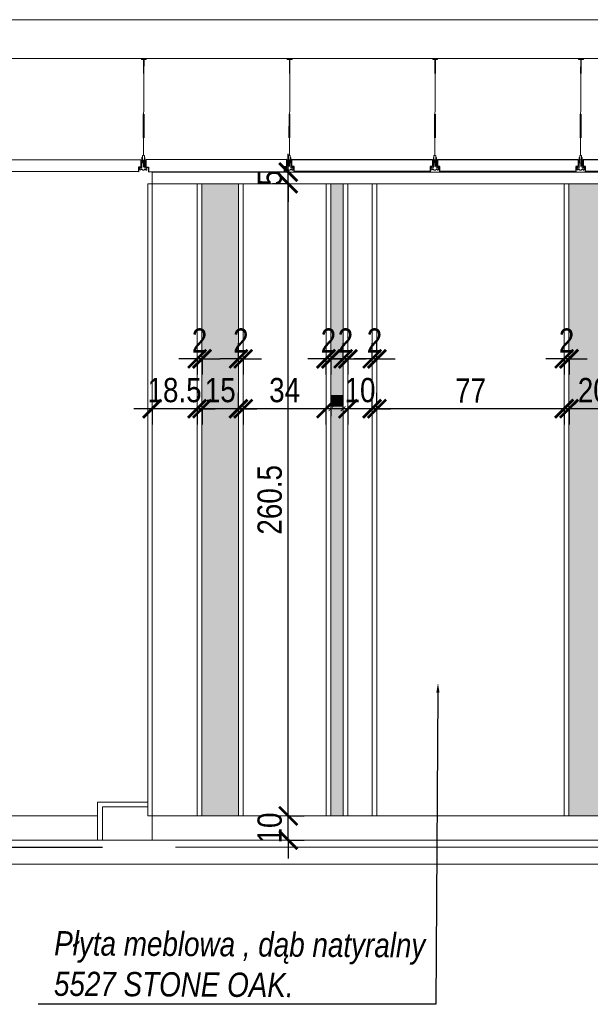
# Model space of a CAD drawing. Header units: millimetres. Extents: x -9038497 to 54128, y -10570064 to 59476.
# Tile 75 of 135: x 44072 to 44307, y 20262 to 20667. Entities that reach past the tile are written whole.
import ezdxf
from ezdxf import colors
from ezdxf.entities.mleader import LeaderData, LeaderLine
from ezdxf.math import Vec2, Vec3

# ---------------------------------------------------------------- set-up
doc = ezdxf.new("R2010")
doc.units = ezdxf.units.MM
doc.header["$LTSCALE"] = 0.8
doc.header["$PDMODE"] = 2
for name, color, linetype, lineweight in [('0 proj_symbole elektryczne', 150, 'Continuous', 25), ('0 proj_widok widok widok', 7, 'Continuous', 0), ('SCIANY', 1, 'Continuous', 30), ('wieszaki suf.p.', 253, 'Continuous', 5)]:
    doc.layers.add(name, color=color, linetype=linetype, lineweight=lineweight)
doc.layers.add('strop podw.', color=3, linetype='Continuous')
doc.styles.get("Standard").update_dxf_attribs({"font": 'g12f13.shx', "width": 0.8, "height": 10})
doc.styles.add('WYMIAR-20', font='ARIALN.TTF', dxfattribs={"height": 4})
doc.styles.add('WYMIAR-50', font='ARIALN.TTF', dxfattribs={"height": 10})
doc.dimstyles.new('SKALA-20', dxfattribs={"dimscale": 2, "dimtxt": 2, "dimasz": 1, "dimexe": 1.5, "dimexo": 1.5, "dimgap": 0.6, "dimtad": 1, "dimdec": 1, "dimrnd": 0.5, "dimdsep": 46, "dimtxsty": 'WYMIAR-20', "dimblk": 'ARCHTICK', "dimcen": 1.2, "dimdle": 1.5, "dimclrd": 256, "dimclre": 256, "dimclrt": 256, "dimadec": 0, "dimazin": 0, "dimtfac": 0.5, "dimtdec": 1, "dimtix": 1, "dimtmove": 2, "dimatfit": 3, "dimfxl": 2, "dimfxlon": 1, "dimtolj": 1, "dimarcsym": 0})
doc.dimstyles.new('SKALA-50', dxfattribs={"dimscale": 5, "dimtxt": 10, "dimasz": 1.5, "dimexe": 1.3, "dimexo": 1.3, "dimgap": 0.5, "dimtad": 1, "dimdec": 1, "dimrnd": 0.5, "dimdsep": 46, "dimtxsty": 'WYMIAR-50', "dimblk": 'ARCHTICK', "dimcen": 1.5, "dimdle": 1.3, "dimadec": 0, "dimazin": 0, "dimtfac": 1, "dimtdec": 1, "dimtix": 1, "dimtmove": 2, "dimatfit": 3, "dimfxl": 2, "dimfxlon": 1, "dimtolj": 1, "dimarcsym": 0})

# ---------------------------------------------------------------- blocks, each defined once
blk = doc.blocks.new('A$C604A1FD6')
at = {"color": 0, "ltscale": 60}
for p, q in [((0, 5), (0, 2)), ((1, 5), (1, 2)), ((60, 5), (60, 2))]:
    blk.add_line(p, q, dxfattribs=at)
blk.add_lwpolyline([(58, 2), (58, 0), (2, 0), (2, 2), (1, 2), (1, 5), (59, 5), (59, 2)], close=True, dxfattribs=at)
blk = doc.blocks.new('G$CDA4F7F8F')
at = {"layer": 'wieszaki suf.p.'}
for p, q in [((1.46, 6.08), (1.46, 41.58)), ((1.47, 14.07), (1.46, 6.08))]:
    blk.add_line(p, q, dxfattribs=at)
at = {"layer": 'wieszaki suf.p.', "linetype": 'Continuous'}
for p, q in [((1.26, 13.27), (1.26, 22.99)), ((1.66, 13.27), (1.66, 22.99))]:
    blk.add_line(p, q, dxfattribs=at)
at = {"layer": 'wieszaki suf.p.'}
blk.add_lwpolyline([(1.56, 39.72), (1.36, 39.72), (1.36, 45.52), (0.46, 45.52), (0.46, 45.72), (2.46, 45.72), (2.46, 45.52), (1.56, 45.52)], close=True, dxfattribs=at)
for points in [[(0.86, 5.16), (1.09, 5.16), (1.09, 2.91, 0.309747), (1.84, 2.91), (1.84, 5.16), (2.07, 5.16), (2.07, 1.37, 0.050199), (2.1, 0.88, 0.462729), (2.41, 0.81), (2.76, 1.11, -0.591447), (2.92, 1.04), (2.92, 0.14, -0.336476), (2.79, 0), (2.51, 0), (2.51, 0.2), (1.85, 0.2), (1.85, 0), (1.08, 0), (1.08, 0.2), (0.42, 0.2), (0.42, 0), (0.14, 0, -0.336476), (0, 0.14), (0, 1.04, -0.591447), (0.17, 1.11), (0.52, 0.81, 0.462729), (0.82, 0.88, 0.050199), (0.86, 1.37)], [(1.09, 5.16), (1.09, 5.91, -0.440677), (1.84, 5.91), (1.84, 2.91, -0.309747), (1.09, 2.91)]]:
    blk.add_lwpolyline(points, format="xyb", close=True, dxfattribs=at)
blk = doc.blocks.new('_ArchTick')
at = {"color": 0, "linetype": 'ByBlock', "const_width": 0.15}
blk.add_lwpolyline([(-0.5, -0.5), (0.5, 0.5)], dxfattribs=at)
blk = doc.blocks.new('*D2385')
at = {"layer": '0 proj_widok widok widok', "color": 0, "lineweight": -2, "ltscale": 0.8, "transparency": 16777216}
for p, q in [((44182.62, 20339.15), (44182.62, 20346.65)), ((44182.62, 20339.15), (44189.12, 20339.15)), ((44182.62, 20329.16), (44182.62, 20339.15)), ((44182.62, 20329.16), (44189.12, 20329.16)), ((44182.62, 20329.16), (44182.62, 20321.66))]:
    blk.add_line(p, q, dxfattribs=at)
at = {"layer": 'Defpoints', "color": 0, "lineweight": 0, "ltscale": 0.8, "transparency": 16777216}
for p in [(44182.38, 20339.15), (44182.62, 20339.15), (44182.38, 20329.16)]:
    blk.add_point(p, dxfattribs=at)
at = {"layer": '0 proj_widok widok widok', "color": 0, "lineweight": -2, "ltscale": 0.8, "transparency": 16777216, "xscale": 7.5, "yscale": 7.5, "zscale": 7.5}
for p, rotation in [((44182.62, 20339.15), 270), ((44182.62, 20329.16), 90)]:
    blk.add_blockref('_ArchTick', p, dxfattribs=dict(at, rotation=rotation))
at = {"layer": '0 proj_widok widok widok', "color": 0, "lineweight": 0, "ltscale": 0.8, "transparency": 16777216, "insert": (44175.02, 20334.16), "char_height": 10, "attachment_point": 5, "rotation": 90, "style": 'WYMIAR-50'}
blk.add_mtext('\\A1;10', dxfattribs=at)
blk = doc.blocks.new('*D2386')
at = {"layer": '0 proj_widok widok widok', "color": 0, "lineweight": -2, "ltscale": 0.8, "transparency": 16777216}
for p, q in [((44182.62, 20332.65), (44182.62, 20606.09)), ((44182.62, 20599.59), (44176.12, 20599.59)), ((44182.62, 20339.15), (44189.12, 20339.15))]:
    blk.add_line(p, q, dxfattribs=at)
at = {"layer": 'Defpoints', "color": 0, "lineweight": 0, "ltscale": 0.8, "transparency": 16777216}
for p in [(44182.62, 20599.59), (44182.64, 20599.59), (44182.38, 20339.15)]:
    blk.add_point(p, dxfattribs=at)
at = {"layer": '0 proj_widok widok widok', "color": 0, "lineweight": -2, "ltscale": 0.8, "transparency": 16777216, "xscale": 7.5, "yscale": 7.5, "zscale": 7.5}
for p, rotation in [((44182.62, 20599.59), 90), ((44182.62, 20339.15), 270)]:
    blk.add_blockref('_ArchTick', p, dxfattribs=dict(at, rotation=rotation))
at = {"layer": '0 proj_widok widok widok', "color": 0, "lineweight": 0, "ltscale": 0.8, "transparency": 16777216, "insert": (44175.02, 20469.37), "char_height": 10, "attachment_point": 5, "rotation": 90, "style": 'WYMIAR-50'}
blk.add_mtext('\\A1;260.5', dxfattribs=at)
blk = doc.blocks.new('*D2387')
at = {"layer": '0 proj_widok widok widok', "color": 0, "lineweight": -2, "ltscale": 0.8, "transparency": 16777216}
for p, q in [((44182.62, 20604.43), (44182.62, 20611.93)), ((44182.62, 20604.43), (44176.12, 20604.43)), ((44182.62, 20599.59), (44182.62, 20604.43)), ((44182.62, 20599.59), (44176.12, 20599.59)), ((44182.62, 20599.59), (44182.62, 20592.09))]:
    blk.add_line(p, q, dxfattribs=at)
at = {"layer": 'Defpoints', "color": 0, "lineweight": 0, "ltscale": 0.8, "transparency": 16777216}
for p in [(44182.62, 20604.43), (44182.9, 20604.43), (44182.64, 20599.59)]:
    blk.add_point(p, dxfattribs=at)
at = {"layer": '0 proj_widok widok widok', "color": 0, "lineweight": -2, "ltscale": 0.8, "transparency": 16777216, "xscale": 7.5, "yscale": 7.5, "zscale": 7.5}
for p, rotation in [((44182.62, 20604.43), 270), ((44182.62, 20599.59), 90)]:
    blk.add_blockref('_ArchTick', p, dxfattribs=dict(at, rotation=rotation))
at = {"layer": '0 proj_widok widok widok', "color": 0, "lineweight": 0, "ltscale": 0.8, "transparency": 16777216, "insert": (44175.04, 20602.01), "char_height": 10, "attachment_point": 5, "rotation": 90, "style": 'WYMIAR-50'}
blk.add_mtext('\\A1;5', dxfattribs=at)
blk = doc.blocks.new('*D2396')
at = {"layer": '0 proj_widok widok widok', "color": 0, "lineweight": -2, "ltscale": 0.8, "transparency": 16777216}
for p, q in [((44318.2, 20506.91), (44318.2, 20513.41)), ((44324.7, 20506.91), (44291.72, 20506.91)), ((44298.22, 20506.91), (44298.22, 20500.41))]:
    blk.add_line(p, q, dxfattribs=at)
at = {"layer": 'Defpoints', "color": 0, "lineweight": 0, "ltscale": 0.8, "transparency": 16777216}
for p in [(44298.22, 20507.61), (44298.22, 20506.91), (44318.2, 20506.9)]:
    blk.add_point(p, dxfattribs=at)
at = {"layer": '0 proj_widok widok widok', "color": 0, "lineweight": -2, "ltscale": 0.8, "transparency": 16777216, "xscale": 7.5, "yscale": 7.5, "zscale": 7.5, "rotation": 180}
blk.add_blockref('_ArchTick', (44298.22, 20506.91), dxfattribs=at)
at = {"layer": '0 proj_widok widok widok', "color": 0, "lineweight": -2, "ltscale": 0.8, "transparency": 16777216, "xscale": 7.5, "yscale": 7.5, "zscale": 7.5}
blk.add_blockref('_ArchTick', (44318.2, 20506.91), dxfattribs=at)
at = {"layer": '0 proj_widok widok widok', "color": 0, "lineweight": 0, "ltscale": 0.8, "transparency": 16777216, "insert": (44308.21, 20514.52), "char_height": 10, "attachment_point": 5, "style": 'WYMIAR-50'}
blk.add_mtext('\\A1;20', dxfattribs=at)
blk = doc.blocks.new('*D2397')
at = {"layer": '0 proj_widok widok widok', "color": 0, "lineweight": -2, "ltscale": 0.8, "transparency": 16777216}
for p, q in [((44296.23, 20527.46), (44288.73, 20527.46)), ((44296.23, 20527.46), (44296.23, 20520.96)), ((44298.22, 20527.46), (44296.23, 20527.46)), ((44298.22, 20527.46), (44298.22, 20520.96)), ((44298.22, 20527.46), (44305.72, 20527.46))]:
    blk.add_line(p, q, dxfattribs=at)
at = {"layer": 'Defpoints', "color": 0, "lineweight": 0, "ltscale": 0.8, "transparency": 16777216}
for p in [(44296.23, 20528.13), (44296.23, 20527.46), (44298.22, 20528.16)]:
    blk.add_point(p, dxfattribs=at)
at = {"layer": '0 proj_widok widok widok', "color": 0, "lineweight": -2, "ltscale": 0.8, "transparency": 16777216, "xscale": 7.5, "yscale": 7.5, "zscale": 7.5}
blk.add_blockref('_ArchTick', (44296.23, 20527.46), dxfattribs=at)
at = {"layer": '0 proj_widok widok widok', "color": 0, "lineweight": -2, "ltscale": 0.8, "transparency": 16777216, "xscale": 7.5, "yscale": 7.5, "zscale": 7.5, "rotation": 180}
blk.add_blockref('_ArchTick', (44298.22, 20527.46), dxfattribs=at)
at = {"layer": '0 proj_widok widok widok', "color": 0, "lineweight": 0, "ltscale": 0.8, "transparency": 16777216, "insert": (44297.22, 20534.99), "char_height": 10, "attachment_point": 5, "style": 'WYMIAR-50'}
blk.add_mtext('\\A1;2', dxfattribs=at)
blk = doc.blocks.new('*D2398')
at = {"layer": '0 proj_widok widok widok', "color": 0, "lineweight": -2, "ltscale": 0.8, "transparency": 16777216}
for p, q in [((44219.12, 20506.91), (44219.12, 20513.41)), ((44302.73, 20506.91), (44212.62, 20506.91)), ((44296.23, 20506.91), (44296.23, 20500.41))]:
    blk.add_line(p, q, dxfattribs=at)
at = {"layer": 'Defpoints', "color": 0, "lineweight": 0, "ltscale": 0.8, "transparency": 16777216}
for p in [(44296.23, 20507.57), (44219.12, 20506.91), (44219.12, 20506.52)]:
    blk.add_point(p, dxfattribs=at)
at = {"layer": '0 proj_widok widok widok', "color": 0, "lineweight": -2, "ltscale": 0.8, "transparency": 16777216, "xscale": 7.5, "yscale": 7.5, "zscale": 7.5, "rotation": 180}
blk.add_blockref('_ArchTick', (44219.12, 20506.91), dxfattribs=at)
at = {"layer": '0 proj_widok widok widok', "color": 0, "lineweight": -2, "ltscale": 0.8, "transparency": 16777216, "xscale": 7.5, "yscale": 7.5, "zscale": 7.5}
blk.add_blockref('_ArchTick', (44296.23, 20506.91), dxfattribs=at)
at = {"layer": '0 proj_widok widok widok', "color": 0, "lineweight": 0, "ltscale": 0.8, "transparency": 16777216, "insert": (44257.68, 20514.41), "char_height": 10, "attachment_point": 5, "style": 'WYMIAR-50'}
blk.add_mtext('\\A1;77', dxfattribs=at)
blk = doc.blocks.new('*D2399')
at = {"layer": '0 proj_widok widok widok', "color": 0, "lineweight": -2, "ltscale": 0.8, "transparency": 16777216}
for p, q in [((44217.15, 20527.46), (44217.15, 20533.96)), ((44219.12, 20527.46), (44219.12, 20533.96)), ((44217.15, 20527.46), (44209.65, 20527.46)), ((44219.12, 20527.46), (44217.15, 20527.46)), ((44219.12, 20527.46), (44226.62, 20527.46))]:
    blk.add_line(p, q, dxfattribs=at)
at = {"layer": 'Defpoints', "color": 0, "lineweight": 0, "ltscale": 0.8, "transparency": 16777216}
for p in [(44217.15, 20527.46), (44217.15, 20526.95), (44219.12, 20527.07)]:
    blk.add_point(p, dxfattribs=at)
at = {"layer": '0 proj_widok widok widok', "color": 0, "lineweight": -2, "ltscale": 0.8, "transparency": 16777216, "xscale": 7.5, "yscale": 7.5, "zscale": 7.5}
blk.add_blockref('_ArchTick', (44217.15, 20527.46), dxfattribs=at)
at = {"layer": '0 proj_widok widok widok', "color": 0, "lineweight": -2, "ltscale": 0.8, "transparency": 16777216, "xscale": 7.5, "yscale": 7.5, "zscale": 7.5, "rotation": 180}
blk.add_blockref('_ArchTick', (44219.12, 20527.46), dxfattribs=at)
at = {"layer": '0 proj_widok widok widok', "color": 0, "lineweight": 0, "ltscale": 0.8, "transparency": 16777216, "insert": (44218.13, 20534.99), "char_height": 10, "attachment_point": 5, "style": 'WYMIAR-50'}
blk.add_mtext('\\A1;2', dxfattribs=at)
blk = doc.blocks.new('*D2400')
at = {"layer": '0 proj_widok widok widok', "color": 0, "lineweight": -2, "ltscale": 0.8, "transparency": 16777216}
for p, q in [((44217.15, 20506.91), (44217.15, 20513.41)), ((44207.18, 20506.91), (44199.68, 20506.91)), ((44207.18, 20506.91), (44207.18, 20500.41)), ((44217.15, 20506.91), (44207.18, 20506.91)), ((44217.15, 20506.91), (44224.65, 20506.91))]:
    blk.add_line(p, q, dxfattribs=at)
at = {"layer": 'Defpoints', "color": 0, "lineweight": 0, "ltscale": 0.8, "transparency": 16777216}
for p in [(44207.18, 20506.99), (44207.18, 20506.91), (44217.15, 20506.4)]:
    blk.add_point(p, dxfattribs=at)
at = {"layer": '0 proj_widok widok widok', "color": 0, "lineweight": -2, "ltscale": 0.8, "transparency": 16777216, "xscale": 7.5, "yscale": 7.5, "zscale": 7.5}
blk.add_blockref('_ArchTick', (44207.18, 20506.91), dxfattribs=at)
at = {"layer": '0 proj_widok widok widok', "color": 0, "lineweight": -2, "ltscale": 0.8, "transparency": 16777216, "xscale": 7.5, "yscale": 7.5, "zscale": 7.5, "rotation": 180}
blk.add_blockref('_ArchTick', (44217.15, 20506.91), dxfattribs=at)
at = {"layer": '0 proj_widok widok widok', "color": 0, "lineweight": 0, "ltscale": 0.8, "transparency": 16777216, "insert": (44212.16, 20514.52), "char_height": 10, "attachment_point": 5, "style": 'WYMIAR-50'}
blk.add_mtext('\\A1;10', dxfattribs=at)
blk = doc.blocks.new('*D2401')
at = {"layer": '0 proj_widok widok widok', "color": 0, "lineweight": -2, "ltscale": 0.8, "transparency": 16777216}
for p, q in [((44205.2, 20527.46), (44205.2, 20533.96)), ((44205.2, 20527.46), (44197.7, 20527.46)), ((44207.18, 20527.46), (44205.2, 20527.46)), ((44207.18, 20527.46), (44207.18, 20520.96)), ((44207.18, 20527.46), (44214.68, 20527.46))]:
    blk.add_line(p, q, dxfattribs=at)
at = {"layer": 'Defpoints', "color": 0, "lineweight": 0, "ltscale": 0.8, "transparency": 16777216}
for p in [(44205.2, 20527.46), (44205.2, 20527.46), (44207.18, 20527.54)]:
    blk.add_point(p, dxfattribs=at)
at = {"layer": '0 proj_widok widok widok', "color": 0, "lineweight": -2, "ltscale": 0.8, "transparency": 16777216, "xscale": 7.5, "yscale": 7.5, "zscale": 7.5}
blk.add_blockref('_ArchTick', (44205.2, 20527.46), dxfattribs=at)
at = {"layer": '0 proj_widok widok widok', "color": 0, "lineweight": -2, "ltscale": 0.8, "transparency": 16777216, "xscale": 7.5, "yscale": 7.5, "zscale": 7.5, "rotation": 180}
blk.add_blockref('_ArchTick', (44207.18, 20527.46), dxfattribs=at)
at = {"layer": '0 proj_widok widok widok', "color": 0, "lineweight": 0, "ltscale": 0.8, "transparency": 16777216, "insert": (44206.19, 20534.99), "char_height": 10, "attachment_point": 5, "style": 'WYMIAR-50'}
blk.add_mtext('\\A1;2', dxfattribs=at)
blk = doc.blocks.new('*D2402')
at = {"layer": '0 proj_widok widok widok', "lineweight": -2, "transparency": 16777216}
for p, q in [((44205.2, 20506.91), (44205.2, 20509.91)), ((44200.2, 20506.91), (44200.2, 20503.91))]:
    blk.add_line(p, q, dxfattribs=at)
at = {"layer": '0 proj_widok widok widok', "linetype": 'Continuous', "lineweight": -2, "transparency": 16777216}
blk.add_line((44208.2, 20506.91), (44197.2, 20506.91), dxfattribs=at)
at = {"layer": 'Defpoints', "color": 0, "lineweight": 0, "transparency": 16777216}
for p in [(44200.2, 20506.94), (44200.2, 20506.91), (44205.2, 20506.9)]:
    blk.add_point(p, dxfattribs=at)
at = {"layer": '0 proj_widok widok widok', "lineweight": -2, "transparency": 16777216, "xscale": 2, "yscale": 2, "zscale": 2, "rotation": 180}
blk.add_blockref('_ArchTick', (44200.2, 20506.91), dxfattribs=at)
at = {"layer": '0 proj_widok widok widok', "lineweight": -2, "transparency": 16777216, "xscale": 2, "yscale": 2, "zscale": 2}
blk.add_blockref('_ArchTick', (44205.2, 20506.91), dxfattribs=at)
at = {"layer": '0 proj_widok widok widok', "lineweight": 0, "transparency": 16777216, "insert": (44202.7, 20510.15), "char_height": 4, "attachment_point": 5, "style": 'WYMIAR-20', "bg_fill": 1, "box_fill_scale": 1.1, "bg_fill_color": 256, "bg_fill_transparency": 0}
blk.add_mtext('\\A1;5', dxfattribs=at)
blk = doc.blocks.new('*D2403')
at = {"layer": '0 proj_widok widok widok', "color": 0, "lineweight": -2, "ltscale": 0.8, "transparency": 16777216}
for p, q in [((44198.15, 20527.46), (44190.65, 20527.46)), ((44198.15, 20527.46), (44198.15, 20520.96)), ((44200.2, 20527.46), (44198.15, 20527.46)), ((44200.2, 20527.46), (44200.2, 20520.96)), ((44200.2, 20527.46), (44207.7, 20527.46))]:
    blk.add_line(p, q, dxfattribs=at)
at = {"layer": 'Defpoints', "color": 0, "lineweight": 0, "ltscale": 0.8, "transparency": 16777216}
for p in [(44198.15, 20527.59), (44198.15, 20527.46), (44200.2, 20527.5)]:
    blk.add_point(p, dxfattribs=at)
at = {"layer": '0 proj_widok widok widok', "color": 0, "lineweight": -2, "ltscale": 0.8, "transparency": 16777216, "xscale": 7.5, "yscale": 7.5, "zscale": 7.5}
blk.add_blockref('_ArchTick', (44198.15, 20527.46), dxfattribs=at)
at = {"layer": '0 proj_widok widok widok', "color": 0, "lineweight": -2, "ltscale": 0.8, "transparency": 16777216, "xscale": 7.5, "yscale": 7.5, "zscale": 7.5, "rotation": 180}
blk.add_blockref('_ArchTick', (44200.2, 20527.46), dxfattribs=at)
at = {"layer": '0 proj_widok widok widok', "color": 0, "lineweight": 0, "ltscale": 0.8, "transparency": 16777216, "insert": (44199.18, 20534.99), "char_height": 10, "attachment_point": 5, "style": 'WYMIAR-50'}
blk.add_mtext('\\A1;2', dxfattribs=at)
blk = doc.blocks.new('*D2404')
at = {"layer": '0 proj_widok widok widok', "color": 0, "lineweight": -2, "ltscale": 0.8, "transparency": 16777216}
for p, q in [((44204.65, 20506.91), (44157.57, 20506.91)), ((44164.07, 20506.91), (44164.07, 20500.41)), ((44198.15, 20506.91), (44198.15, 20500.41))]:
    blk.add_line(p, q, dxfattribs=at)
at = {"layer": 'Defpoints', "color": 0, "lineweight": 0, "ltscale": 0.8, "transparency": 16777216}
for p in [(44164.07, 20507), (44164.07, 20506.91), (44198.15, 20507.04)]:
    blk.add_point(p, dxfattribs=at)
at = {"layer": '0 proj_widok widok widok', "color": 0, "lineweight": -2, "ltscale": 0.8, "transparency": 16777216, "xscale": 7.5, "yscale": 7.5, "zscale": 7.5, "rotation": 180}
blk.add_blockref('_ArchTick', (44164.07, 20506.91), dxfattribs=at)
at = {"layer": '0 proj_widok widok widok', "color": 0, "lineweight": -2, "ltscale": 0.8, "transparency": 16777216, "xscale": 7.5, "yscale": 7.5, "zscale": 7.5}
blk.add_blockref('_ArchTick', (44198.15, 20506.91), dxfattribs=at)
at = {"layer": '0 proj_widok widok widok', "color": 0, "lineweight": 0, "ltscale": 0.8, "transparency": 16777216, "insert": (44181.11, 20514.52), "char_height": 10, "attachment_point": 5, "style": 'WYMIAR-50'}
blk.add_mtext('\\A1;34', dxfattribs=at)
blk = doc.blocks.new('*D2405')
at = {"layer": '0 proj_widok widok widok', "color": 0, "lineweight": -2, "ltscale": 0.8, "transparency": 16777216}
for p, q in [((44162.12, 20527.46), (44162.12, 20533.96)), ((44162.12, 20527.46), (44154.62, 20527.46)), ((44164.07, 20527.46), (44162.12, 20527.46)), ((44164.07, 20527.46), (44164.07, 20520.96)), ((44164.07, 20527.46), (44171.57, 20527.46))]:
    blk.add_line(p, q, dxfattribs=at)
at = {"layer": 'Defpoints', "color": 0, "lineweight": 0, "ltscale": 0.8, "transparency": 16777216}
for p in [(44162.12, 20527.46), (44164.07, 20527.55), (44162.12, 20527.34)]:
    blk.add_point(p, dxfattribs=at)
at = {"layer": '0 proj_widok widok widok', "color": 0, "lineweight": -2, "ltscale": 0.8, "transparency": 16777216, "xscale": 7.5, "yscale": 7.5, "zscale": 7.5}
blk.add_blockref('_ArchTick', (44162.12, 20527.46), dxfattribs=at)
at = {"layer": '0 proj_widok widok widok', "color": 0, "lineweight": -2, "ltscale": 0.8, "transparency": 16777216, "xscale": 7.5, "yscale": 7.5, "zscale": 7.5, "rotation": 180}
blk.add_blockref('_ArchTick', (44164.07, 20527.46), dxfattribs=at)
at = {"layer": '0 proj_widok widok widok', "color": 0, "lineweight": 0, "ltscale": 0.8, "transparency": 16777216, "insert": (44163.1, 20534.99), "char_height": 10, "attachment_point": 5, "style": 'WYMIAR-50'}
blk.add_mtext('\\A1;2', dxfattribs=at)
blk = doc.blocks.new('*D2406')
at = {"layer": '0 proj_widok widok widok', "color": 0, "lineweight": -2, "ltscale": 0.8, "transparency": 16777216}
for p, q in [((44162.12, 20506.91), (44162.12, 20513.41)), ((44147.1, 20506.91), (44139.6, 20506.91)), ((44147.1, 20506.91), (44147.1, 20500.41)), ((44162.12, 20506.91), (44147.1, 20506.91)), ((44162.12, 20506.91), (44169.62, 20506.91))]:
    blk.add_line(p, q, dxfattribs=at)
at = {"layer": 'Defpoints', "color": 0, "lineweight": 0, "ltscale": 0.8, "transparency": 16777216}
for p in [(44147.1, 20507.31), (44147.1, 20506.91), (44162.12, 20506.79)]:
    blk.add_point(p, dxfattribs=at)
at = {"layer": '0 proj_widok widok widok', "color": 0, "lineweight": -2, "ltscale": 0.8, "transparency": 16777216, "xscale": 7.5, "yscale": 7.5, "zscale": 7.5}
blk.add_blockref('_ArchTick', (44147.1, 20506.91), dxfattribs=at)
at = {"layer": '0 proj_widok widok widok', "color": 0, "lineweight": -2, "ltscale": 0.8, "transparency": 16777216, "xscale": 7.5, "yscale": 7.5, "zscale": 7.5, "rotation": 180}
blk.add_blockref('_ArchTick', (44162.12, 20506.91), dxfattribs=at)
at = {"layer": '0 proj_widok widok widok', "color": 0, "lineweight": 0, "ltscale": 0.8, "transparency": 16777216, "insert": (44154.61, 20514.52), "char_height": 10, "attachment_point": 5, "style": 'WYMIAR-50'}
blk.add_mtext('\\A1;15', dxfattribs=at)
blk = doc.blocks.new('*D2407')
at = {"layer": '0 proj_widok widok widok', "color": 0, "lineweight": -2, "ltscale": 0.8, "transparency": 16777216}
for p, q in [((44145.08, 20527.46), (44137.58, 20527.46)), ((44145.08, 20527.46), (44145.08, 20520.96)), ((44147.1, 20527.46), (44145.08, 20527.46)), ((44147.1, 20527.46), (44147.1, 20520.96)), ((44147.1, 20527.46), (44154.6, 20527.46))]:
    blk.add_line(p, q, dxfattribs=at)
at = {"layer": 'Defpoints', "color": 0, "lineweight": 0, "ltscale": 0.8, "transparency": 16777216}
for p in [(44145.08, 20527.8), (44145.08, 20527.46), (44147.1, 20527.86)]:
    blk.add_point(p, dxfattribs=at)
at = {"layer": '0 proj_widok widok widok', "color": 0, "lineweight": -2, "ltscale": 0.8, "transparency": 16777216, "xscale": 7.5, "yscale": 7.5, "zscale": 7.5}
blk.add_blockref('_ArchTick', (44145.08, 20527.46), dxfattribs=at)
at = {"layer": '0 proj_widok widok widok', "color": 0, "lineweight": -2, "ltscale": 0.8, "transparency": 16777216, "xscale": 7.5, "yscale": 7.5, "zscale": 7.5, "rotation": 180}
blk.add_blockref('_ArchTick', (44147.1, 20527.46), dxfattribs=at)
at = {"layer": '0 proj_widok widok widok', "color": 0, "lineweight": 0, "ltscale": 0.8, "transparency": 16777216, "insert": (44146.09, 20534.99), "char_height": 10, "attachment_point": 5, "style": 'WYMIAR-50'}
blk.add_mtext('\\A1;2', dxfattribs=at)
blk = doc.blocks.new('*D2408')
at = {"layer": '0 proj_widok widok widok', "color": 0, "lineweight": -2, "ltscale": 0.8, "transparency": 16777216}
for p, q in [((44126.53, 20506.91), (44119.03, 20506.91)), ((44126.53, 20506.91), (44126.53, 20500.41)), ((44145.08, 20506.91), (44126.53, 20506.91)), ((44145.08, 20506.91), (44145.08, 20500.41)), ((44145.08, 20506.91), (44152.58, 20506.91))]:
    blk.add_line(p, q, dxfattribs=at)
at = {"layer": 'Defpoints', "color": 0, "lineweight": 0, "ltscale": 0.8, "transparency": 16777216}
for p in [(44126.53, 20508.51), (44145.08, 20507.25), (44126.53, 20506.91)]:
    blk.add_point(p, dxfattribs=at)
at = {"layer": '0 proj_widok widok widok', "color": 0, "lineweight": -2, "ltscale": 0.8, "transparency": 16777216, "xscale": 7.5, "yscale": 7.5, "zscale": 7.5}
blk.add_blockref('_ArchTick', (44126.53, 20506.91), dxfattribs=at)
at = {"layer": '0 proj_widok widok widok', "color": 0, "lineweight": -2, "ltscale": 0.8, "transparency": 16777216, "xscale": 7.5, "yscale": 7.5, "zscale": 7.5, "rotation": 180}
blk.add_blockref('_ArchTick', (44145.08, 20506.91), dxfattribs=at)
at = {"layer": '0 proj_widok widok widok', "color": 0, "lineweight": 0, "ltscale": 0.8, "transparency": 16777216, "insert": (44135.81, 20514.52), "char_height": 10, "attachment_point": 5, "style": 'WYMIAR-50'}
blk.add_mtext('\\A1;18.5', dxfattribs=at)

msp = doc.modelspace()

# ---------------------------------------------------------------- hatches: boundary and pattern name
at = {"layer": '0 proj_widok widok widok', "lineweight": 0, "true_color": 0x999b37, "transparency": 33554687}
h = msp.add_hatch(color=55, dxfattribs=at)
h.dxf.hatch_style = 1
h.paths.add_polyline_path([(44162.08, 20599.61), (44147.09, 20599.61), (44147.09, 20339.2), (44162.08, 20339.2)])
h = msp.add_hatch(color=55, dxfattribs=at)
h.dxf.hatch_style = 1
h.paths.add_polyline_path([(44205.18, 20599.61), (44200.16, 20599.61), (44200.16, 20339.2), (44205.18, 20339.2)])
h = msp.add_hatch(color=55, dxfattribs=at)
h.dxf.hatch_style = 1
h.paths.add_polyline_path([(44318.22, 20599.61), (44298.21, 20599.61), (44298.21, 20339.2), (44318.22, 20339.2)])

# ---------------------------------------------------------------- linework, layer by layer
at = {"color": 1, "lineweight": 0, "ltscale": 40}
for p, q in [((44124.73, 20342.86), (44106.12, 20342.86)), ((44106.12, 20342.86), (44106.12, 20329.14)), ((44126.57, 20342.86), (44126.53, 20342.86)), ((44498.15, 20326.2), (44136.12, 20326.2))]:
    msp.add_line(p, q, dxfattribs=at)
msp.add_lwpolyline([(44498.15, 20667.2), (42848.15, 20667.2), (42848.15, 20667.2), (42818.15, 20667.2), (42818.15, 20604.2), (42848.15, 20604.2), (42848.15, 20651.21), (43358.12, 20651.21), (43358.12, 20617.19), (43388.12, 20617.19), (43388.12, 20651.21), (43938.15, 20651.21), (43938.15, 20617.23), (43968.15, 20617.23), (43968.15, 20651.21), (44498.15, 20651.21)], dxfattribs=at)
at = {"layer": '0 proj_widok widok widok', "lineweight": 0}
for p, q in [((44126.53, 20339.2), (44126.53, 20604.45)), ((44126.53, 20604.37), (44496.17, 20604.37)), ((44124.73, 20339.2), (44124.73, 20599.61)), ((44124.73, 20599.61), (44496.17, 20599.61)), ((44145.09, 20339.2), (44145.09, 20599.61)), ((44147.09, 20339.2), (44147.09, 20599.61)), ((44162.08, 20339.2), (44162.08, 20599.61)), ((44164.08, 20339.2), (44164.08, 20599.61)), ((44198.16, 20339.2), (44198.16, 20599.61)), ((44200.16, 20339.2), (44200.16, 20599.61)), ((44205.18, 20339.2), (44205.18, 20599.61)), ((44207.18, 20339.2), (44207.18, 20599.61)), ((44217.15, 20339.2), (44217.15, 20599.61)), ((44219.15, 20339.2), (44219.15, 20599.61)), ((44296.21, 20339.2), (44296.21, 20599.61)), ((44298.21, 20339.2), (44298.21, 20599.61)), ((44104.12, 20329.2), (44104.12, 20344.86)), ((44104.12, 20344.86), (44124.73, 20344.86)), ((44126.53, 20344.86), (44126.57, 20344.86)), ((44002.3, 20339.2), (44104.12, 20339.2)), ((44124.73, 20339.2), (44497.59, 20339.2)), ((44126.53, 20339.2), (44126.53, 20329.2)), ((43921.87, 20329.2), (44497.59, 20329.2))]:
    msp.add_line(p, q, dxfattribs=at)
at = {"layer": 'SCIANY', "ltscale": 40}
msp.add_line((43967.43, 20326.2), (44106.12, 20326.2), dxfattribs=at)
at = {"layer": 'SCIANY', "lineweight": 0, "ltscale": 40}
msp.add_line((43968.15, 20319.2), (44498.15, 20319.2), dxfattribs=at)

# ---------------------------------------------------------------- block references
at = {"lineweight": 0, "ltscale": 40, "xscale": -1, "rotation": 359.7977052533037}
for p in [(44124.43, 20605.26), (44184.51, 20605.26), (44244.43, 20605.26), (44304.43, 20605.26)]:
    msp.add_blockref('G$CDA4F7F8F', p, dxfattribs=at)
at = {"layer": 'strop podw.', "ltscale": 60, "rotation": 359.7977052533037}
msp.add_blockref('A$C604A1FD6', (44062.96, 20604.65), dxfattribs=at)
at = {"layer": 'strop podw.', "ltscale": 60, "xscale": -1, "rotation": 0.2022947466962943}
msp.add_blockref('A$C604A1FD6', (44183.03, 20604.65), dxfattribs=at)
at = {"layer": 'strop podw.', "ltscale": 60}
for p in [(44183.01, 20604.65), (44243.02, 20604.65), (44303.02, 20604.65)]:
    msp.add_blockref('A$C604A1FD6', p, dxfattribs=at)

# ---------------------------------------------------------------- texts
at = {"layer": '0 proj_symbole elektryczne', "insert": (44086.27, 20291.69), "char_height": 10, "attachment_point": 1, "rotation": 359.666, "style": 'WYMIAR-50'}
msp.add_mtext_dynamic_manual_height_columns('{\\fArial Narrow|b0|i1|c238|p34;Płyta meblowa , dąb natyralny \\P5527 STONE OAK.}', width=403.8287, gutter_width=50, heights=[0], dxfattribs=at)

# ---------------------------------------------------------------- dimensions: what is measured, and where the dimension line sits
at = {"layer": '0 proj_widok widok widok', "lineweight": 0, "ltscale": 0.8}
for base, p1, p2, picture, middle in [((44182.62, 20604.43), (44182.64, 20599.59), (44182.9, 20604.43), '*D2387', (44175.04, 20602.01)), ((44182.62, 20599.59), (44182.38, 20339.15), (44182.64, 20599.59), '*D2386', (44175.02, 20469.37)), ((44182.62, 20339.15), (44182.38, 20329.16), (44182.38, 20339.15), '*D2385', (44175.02, 20334.16))]:
    dim = msp.add_linear_dim(base=base, p1=p1, p2=p2, angle=90, dimstyle='SKALA-50', dxfattribs=at)
    dim.commit()
    dim.dimension.update_dxf_attribs({"geometry": picture, "text_midpoint": middle})
for base, p1, p2, picture, middle in [((44145.08, 20527.46), (44147.1, 20527.86), (44145.08, 20527.8), '*D2407', (44146.09, 20534.99)), ((44162.1233, 20527.4649), (44164.067, 20527.549), (44162.1233, 20527.3406), '*D2405', (44163.0951, 20534.9853)), ((44198.1525, 20527.4649), (44200.2005, 20527.4969), (44198.1525, 20527.5891), '*D2403', (44199.1765, 20534.9853)), ((44205.2, 20527.46), (44207.18, 20527.54), (44205.2, 20527.46), '*D2401', (44206.19, 20534.99)), ((44217.15, 20527.46), (44219.12, 20527.07), (44217.15, 20526.95), '*D2399', (44218.13, 20534.99)), ((44296.23, 20527.46), (44298.22, 20528.16), (44296.23, 20528.13), '*D2397', (44297.22, 20534.99)), ((44126.5311, 20506.9128), (44145.0805, 20507.2495), (44126.5311, 20508.512), '*D2408', (44135.8058, 20514.5186)), ((44147.1, 20506.91), (44162.12, 20506.79), (44147.1, 20507.31), '*D2406', (44154.61, 20514.52)), ((44164.07, 20506.91), (44198.15, 20507.04), (44164.07, 20507), '*D2404', (44181.11, 20514.52)), ((44207.18, 20506.91), (44217.15, 20506.4), (44207.18, 20506.99), '*D2400', (44212.16, 20514.52)), ((44219.12, 20506.91), (44296.23, 20507.57), (44219.12, 20506.52), '*D2398', (44257.68, 20514.41)), ((44298.22, 20506.91), (44318.2, 20506.9), (44298.22, 20507.61), '*D2396', (44308.21, 20514.52))]:
    dim = msp.add_linear_dim(base=base, p1=p1, p2=p2, dimstyle='SKALA-50', dxfattribs=at)
    dim.commit()
    dim.dimension.update_dxf_attribs({"geometry": picture, "text_midpoint": middle})
at = {"layer": '0 proj_widok widok widok', "lineweight": 0}
dim = msp.add_linear_dim(base=(44200.2, 20506.91), p1=(44205.2, 20506.9), p2=(44200.2, 20506.94), dimstyle='SKALA-20', override={"dimfxl": 30, "dimtfill": 2, "dimtfillclr": 256}, dxfattribs=at)
dim.commit()
dim.dimension.update_dxf_attribs({"geometry": '*D2402', "text_midpoint": (44202.7, 20510.15)})

# ---------------------------------------------------------------- leaders
ml = msp.add_multileader_mtext('Standard', dxfattribs=at)
ml.set_content('', color=256)
ml.set_leader_properties()
ml.build(insert=Vec2(0, 0))
ml.multileader.update_dxf_attribs({"text_right_attachment_type": 6, "dogleg_length": 0.36})
ctx = ml.context
ctx.base_point, ctx.plane_origin = Vec3(44077.63, 20263.52), Vec3(44244.27, 20348.03)
ctx.right_attachment, ctx.text_align_type = 6, 2
notes = []
notes.append((ctx, [(0, (1, 1, 0), (44243.4, 20261.52), (-1, 0), 161.77, [(0, [(44244.27, 20393.9)], 0, [])])]))
ctx.mtext.insert, ctx.mtext.alignment, ctx.mtext.flow_direction = Vec3(44079.63, 20265.52), 3, 5
for ctx, leaders in notes:
    for number, flags, end, landing, length, lines in leaders:
        leader = LeaderData()
        leader.index, (leader.has_last_leader_line, leader.has_dogleg_vector, leader.attachment_direction) = number, flags
        leader.last_leader_point, leader.dogleg_vector, leader.dogleg_length = Vec3(end), Vec3(landing), length
        for number, points, colour, breaks in lines:
            line = LeaderLine()
            line.index, line.vertices, line.color, line.breaks = number, Vec3.list(points), colors.encode_raw_color(colour), breaks
            leader.lines.append(line)
        ctx.leaders.append(leader)

doc.saveas('drawing.dxf')
